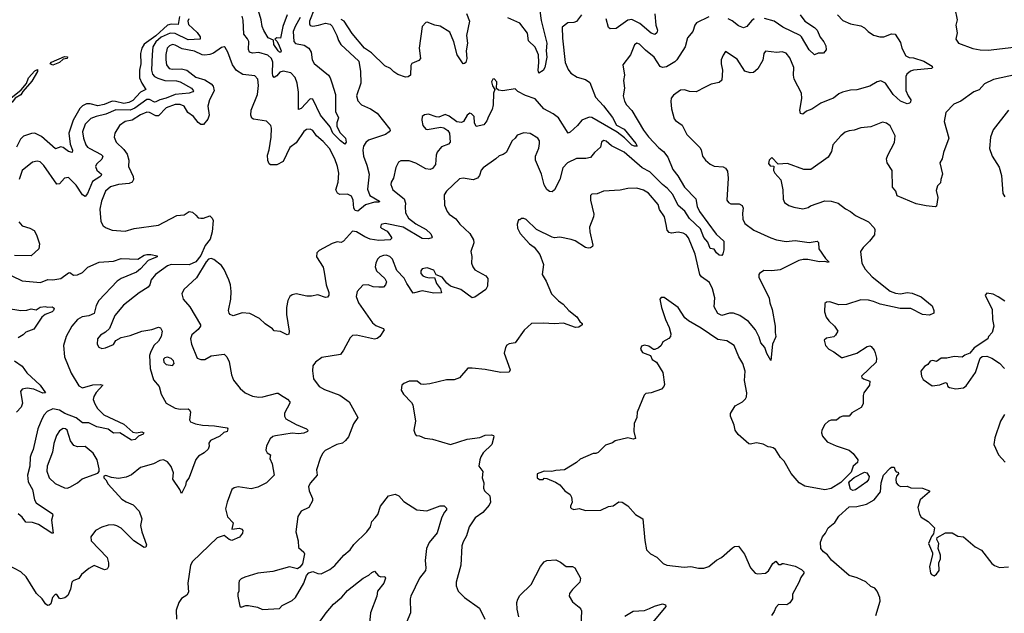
# Model space of a CAD drawing. Extents: x 2133489 to 2292442, y 756223 to 916462.
# Tile 256 of 256: x 2223466 to 2231121, y 854972 to 859587. Entities that reach past the tile are written whole.
import ezdxf

# ---------------------------------------------------------------- set-up
doc = ezdxf.new("R2010")
doc.units = 0

msp = doc.modelspace()

# ---------------------------------------------------------------- linework, layer by layer
at = {"layer": '0CON20XD'}
for points in [[(2224707.9, 859612.1), (2224699, 859551), (2224645, 859551.7), (2224615, 859544.5), (2224525, 859462.3), (2224435, 859397.1), (2224416, 859365), (2224404.8, 859325.2), (2224406.9, 859245), (2224398.8, 859195), (2224397.9, 859135), (2224415, 859092.9), (2224448, 859045), (2224405, 859024.7), (2224345, 858960), (2224315, 858943.2), (2224275, 858936.5), (2224212.4, 858952.4), (2224185, 858953.4), (2224123.2, 858926.8), (2224075, 858917.5), (2224015, 858932.2), (2223985, 858932.6), (2223955, 858917.6), (2223934, 858896), (2223883.2, 858805), (2223848.1, 858705), (2223858.4, 858618.4), (2223876.5, 858573.5), (2223875.4, 858554.6), (2223845, 858562.8), (2223805, 858592.3), (2223785, 858599.6), (2223745, 858584), (2223635, 858680), (2223585, 858705.9), (2223557.3, 858702.7), (2223495, 858680.9), (2223471.3, 858658.7), (2223441.4, 858595)], [(2228825, 859609.2), (2228728.3, 859561.7), (2228716.1, 859543.9), (2228700, 859495), (2228657.5, 859445), (2228640.6, 859375), (2228575, 859274.2), (2228560.4, 859259.6), (2228495, 859221.5), (2228465, 859214.4), (2228445, 859222.9), (2228398.2, 859295), (2228330.5, 859350.5), (2228285, 859397.8), (2228265, 859405.6), (2228245, 859391.2), (2228215, 859313.8), (2228156, 859235), (2228168.8, 859155), (2228162, 859115), (2228168.6, 859055), (2228157.3, 858995), (2228167.5, 858955), (2228185, 858924.3), (2228225, 858881.9), (2228317.1, 858727.1), (2228355.3, 858675.3), (2228435, 858592.2), (2228472.9, 858562.9), (2228505, 858518.8), (2228545, 858422.5), (2228583.4, 858373.4), (2228633.8, 858285), (2228724.4, 858195), (2228734.6, 858135), (2228750.5, 858095), (2228880.5, 857920.5), (2228941.2, 857865), (2228941.2, 857798.8), (2228933.8, 857766.2), (2228925, 857752.5), (2228905, 857756.7), (2228885, 857773.3), (2228865, 857803.8), (2228835, 857808.8), (2228816.4, 857856.4), (2228784.7, 857894.7), (2228759.9, 857959.9), (2228675, 858041.2), (2228637.7, 858097.7), (2228585, 858142.7), (2228545, 858226.9), (2228502.9, 858275), (2228463.9, 858305), (2228415.3, 858355), (2228365, 858403.6), (2228304.6, 858435), (2228165, 858556), (2228066.9, 858606.9), (2228025, 858642.2), (2228005, 858646.9), (2227990, 858635), (2227981.2, 858595), (2227935.6, 858554.4), (2227904.4, 858515.6), (2227867, 858507), (2227795, 858508.6), (2227724.3, 858475), (2227688.9, 858435), (2227665.4, 858345), (2227625, 858263.8), (2227605, 858248.8), (2227585, 858251.2), (2227565, 858266.2), (2227543, 858303), (2227524.4, 858385), (2227477.1, 858495), (2227476.7, 858525), (2227501.3, 858588.7), (2227508.1, 858625), (2227507.5, 858645), (2227496, 858665), (2227435, 858702.5), (2227385, 858708), (2227335, 858690), (2227319.2, 858665), (2227294.3, 858645), (2227248.8, 858555), (2227225, 858539.2), (2227195, 858530), (2227168.8, 858505), (2227070, 858435), (2227055, 858417.5), (2227041.4, 858375), (2227026.2, 858353.8), (2226993, 858343), (2226914.2, 858354.2), (2226885, 858350), (2226784.4, 858255), (2226766.5, 858225), (2226770, 858145), (2226789.2, 858095), (2226806, 858075), (2226857.6, 858037.6), (2226887.4, 857997.4), (2226965.4, 857925.4), (2226995.7, 857875), (2226997.9, 857852.1), (2226974.3, 857785), (2226982, 857745), (2226980, 857695), (2226988.6, 857665), (2227005, 857642.9), (2227091.2, 857595), (2227106.7, 857575), (2227102.9, 857515), (2227090.6, 857489.4), (2227005, 857428.8), (2226983.3, 857425), (2226895, 857488.9), (2226815.5, 857515.5), (2226787.4, 857537.4), (2226751.2, 857585), (2226703.6, 857603.6), (2226685, 857640.8), (2226635, 857658.9), (2226595, 857648.8), (2226584, 857635), (2226585, 857613.3), (2226601.2, 857595), (2226617.6, 857587.6), (2226648.8, 857581.2), (2226692.5, 857582.5), (2226706, 857535), (2226738.8, 857495), (2226746.2, 857463.8), (2226685, 857460), (2226595, 857479.5), (2226525, 857461.4), (2226475.4, 857535.4), (2226455, 857577.1), (2226398.2, 857638.2), (2226364.6, 857725), (2226345, 857746.1), (2226316.3, 857756.4), (2226295, 857754.7), (2226267.3, 857742.7), (2226248.9, 857725), (2226234.5, 857694.5), (2226230.7, 857665), (2226239.6, 857635), (2226306.2, 857575), (2226318, 857548), (2226310, 857525), (2226295, 857508), (2226257.9, 857507.9), (2226215, 857511.1), (2226174.3, 857525.7), (2226135, 857524), (2226090.6, 857475), (2226081.9, 857435), (2226099.4, 857385), (2226209.8, 857229.8), (2226235, 857209.4), (2226292.5, 857185), (2226300, 857175), (2226265.8, 857124.2), (2226245, 857108.8), (2226225, 857104.3), (2226085, 857134.4), (2226055, 857130.8), (2226035, 857113.3), (2225985, 857016.7), (2225961.2, 856985), (2225815, 856961.4), (2225765.7, 856925), (2225745.6, 856895), (2225742.4, 856857.6), (2225749.5, 856795), (2225795, 856735.7), (2225835, 856711.5), (2225955, 856667.1), (2226028.6, 856615), (2226096.2, 856495), (2226061.2, 856445), (2226022.5, 856345), (2226000, 856315), (2225975, 856295.7), (2225931.2, 856285), (2225841.7, 856238.3), (2225820.8, 856215), (2225802, 856175), (2225773.9, 856086.1), (2225780, 856045), (2225726.9, 855985), (2225712.6, 855957.4), (2225716.7, 855925), (2225743.1, 855865), (2225743, 855847), (2225715, 855793.8), (2225653.8, 855765), (2225629.2, 855725), (2225614, 855605), (2225631.2, 855535), (2225634.1, 855484.1), (2225675, 855446.2), (2225680, 855435), (2225665, 855357.5), (2225645, 855330), (2225625, 855316.7), (2225565, 855332.5), (2225434.1, 855295.9), (2225317.3, 855282.7), (2225216.1, 855253.9), (2225189.3, 855240.7), (2225173.3, 855225), (2225168.8, 855205), (2225171.2, 855145), (2225162, 855125), (2225161.2, 855105), (2225178.3, 855028.3), (2225188.3, 855018.3), (2225225, 855032.5), (2225245, 855033.3), (2225315, 855018.8), (2225355, 855000), (2225485, 855010), (2225507.7, 855032.3), (2225585, 855072), (2225610, 855095), (2225675, 855206.7), (2225696, 855265), (2225714.2, 855285.8), (2225745, 855296.2), (2225785, 855280), (2225811.2, 855278.8), (2225877, 855313), (2225916.6, 855343.4), (2225985.5, 855424.5), (2226035, 855464.3), (2226064, 855506), (2226165, 855604.4), (2226193.3, 855645), (2226204.3, 855685), (2226231.1, 855715), (2226250.2, 855739.8), (2226272.2, 855805), (2226334.4, 855885.6), (2226385, 855896.7), (2226415, 855886.2), (2226451.7, 855841.7), (2226555, 855776.7), (2226631.3, 855768.7), (2226735, 855807.5), (2226767, 855807), (2226785, 855790), (2226783.8, 855775), (2226765.8, 855754.2), (2226745, 855712.5), (2226711.7, 855598.3), (2226649.1, 855520.9), (2226630, 855475), (2226618.7, 855381.3), (2226624.3, 855325), (2226620.8, 855305), (2226574.6, 855245.4), (2226508.1, 855105), (2226503.2, 855083.2), (2226504.2, 854975), (2226471.9, 854895)], [(2225646.4, 859605), (2225606.8, 859535), (2225593.4, 859495), (2225596.8, 859416.8), (2225611.5, 859401.5), (2225678.4, 859388.4), (2225713.6, 859365), (2225731.5, 859335), (2225741.2, 859275), (2225755, 859246.5), (2225866, 859156), (2225880.5, 859135), (2225892.5, 859097.5), (2225922, 859005), (2225922.3, 858872.3), (2225945.7, 858825), (2225931.9, 858785), (2225933.2, 858756.8), (2225958.1, 858708.1), (2225998.2, 858665), (2226004.2, 858635), (2225995, 858618.8), (2225960.6, 858645), (2225901.9, 858705), (2225880.5, 858755), (2225806.1, 858845), (2225745, 858968.8), (2225725, 858971.2), (2225655, 858895.6), (2225635, 858889.2), (2225634.1, 859025), (2225624.1, 859095), (2225608.8, 859138.8), (2225575, 859173.8), (2225515, 859186.9), (2225489.9, 859180.1), (2225465, 859151.4), (2225445, 859138.8), (2225435, 859150), (2225431.5, 859171.5), (2225434.2, 859255.8), (2225425, 859286.2), (2225395, 859310.3), (2225325, 859332.5), (2225275, 859328.1), (2225253.8, 859333.8), (2225245.7, 859355), (2225246.7, 859416.7), (2225237.9, 859437.9), (2225209.2, 859475), (2225204.6, 859584.6), (2225195, 859613.8)], [(2225545.4, 859625), (2225512.5, 859535), (2225495, 859442.5), (2225465, 859446.7), (2225450, 859435), (2225467.5, 859417.5), (2225484.2, 859384.2), (2225498.5, 859345), (2225496.5, 859333.5), (2225485, 859334.5), (2225475, 859344.5), (2225442.3, 859395), (2225438.8, 859428.8), (2225397.8, 859445), (2225365, 859503.8), (2225351.8, 859535), (2225344, 859585), (2225322.2, 859655)], [(2225758.9, 859675), (2225719.4, 859575), (2225718.2, 859555), (2225725, 859543.3), (2225745, 859537.3), (2225788.8, 859545), (2225845, 859560.8), (2225881.2, 859551.2), (2225895.9, 859535.9), (2225931.2, 859465), (2225944, 859425), (2225963.8, 859395), (2226104, 859265), (2226116.7, 859185), (2226117.3, 859095), (2226085.7, 858995), (2226095.7, 858955.7), (2226124.6, 858924.6), (2226193.4, 858893.4), (2226245, 858860), (2226344, 858735), (2226346.2, 858725), (2226340, 858715), (2226309.2, 858695), (2226179.1, 858650.9), (2226157.6, 858632.4), (2226140.4, 858605), (2226134, 858574), (2226138.5, 858525), (2226166.4, 858455), (2226183.1, 858385), (2226169.5, 858269.5)], [(2226940.9, 859635), (2226962.3, 859575), (2226941.1, 859465), (2226947.7, 859405), (2226938.1, 859345), (2226942.9, 859285), (2226933.8, 859255), (2226925, 859246.2), (2226913.3, 859245), (2226866.9, 859315), (2226841.6, 859415), (2226809.5, 859489.5), (2226735, 859538.1), (2226693.3, 859545), (2226635, 859568), (2226623.3, 859565), (2226596.7, 859535), (2226571.9, 859365), (2226581.2, 859285), (2226570, 859270), (2226515, 859247.5), (2226508.3, 859231.7), (2226503.9, 859156.1), (2226485.8, 859144.2), (2226465, 859141.2), (2226405, 859162.2), (2226375, 859180.6), (2226348.6, 859208.6), (2226305, 859228.2), (2226200.2, 859330.2), (2226146.4, 859366.4), (2226050.7, 859480.7), (2225990, 859575), (2225965, 859590)], [(2227835, 859625.6), (2227795, 859572.2), (2227775, 859564.5), (2227726.9, 859563.1), (2227685, 859530), (2227686.8, 859443.2), (2227708.5, 859255), (2227730.9, 859200.9), (2227752.1, 859172.1), (2227800.2, 859140.2), (2227865, 859122.2), (2227899.3, 859099.3), (2227942.5, 858985), (2228005, 858918.1), (2228076.2, 858826.2), (2228106.2, 858766.2), (2228165.4, 858735), (2228255.5, 858625), (2228267.3, 858602.7), (2228245, 858603.3), (2228225, 858612), (2228169.4, 858669.4), (2228112.5, 858712.5), (2227915, 858826.4), (2227895, 858830.6), (2227835.7, 858805), (2227801.9, 858765), (2227745, 858712), (2227730, 858705), (2227654.7, 858824.7), (2227615, 858855.5), (2227541.9, 858895), (2227475, 858973.1), (2227397.8, 858997.8), (2227339.5, 859029.5), (2227319.3, 859049.3), (2227223, 859033), (2227188.3, 859038.3), (2227172.5, 859052.5), (2227176, 859105), (2227155, 859127.5), (2227144.3, 859125.7), (2227134.4, 859105), (2227142.1, 859072.1), (2227160, 859045), (2227150, 859015), (2227148.5, 858925), (2227139.8, 858890.2), (2227110, 858835), (2227099.3, 858800.7), (2227075, 858770), (2227015, 858757.5), (2227001.4, 858785), (2226998.8, 858835), (2226980, 858855), (2226965, 858861.2), (2226944.4, 858845.6), (2226917.5, 858795), (2226901.7, 858788.3), (2226865, 858794), (2226805, 858838), (2226775, 858850), (2226725, 858830), (2226705, 858831.2), (2226645, 858852.5), (2226612.7, 858847.3), (2226596.7, 858835), (2226594.1, 858805.9), (2226601.4, 858765), (2226625, 858736), (2226635, 858732.5), (2226741.7, 858751.7), (2226765, 858746), (2226795, 858726.7), (2226808.8, 858705), (2226813.8, 858635), (2226799.4, 858620.6), (2226745, 858597.5), (2226712, 858558), (2226703.1, 858535), (2226698.9, 858461.1), (2226675, 858430), (2226658.8, 858421.2), (2226625, 858427.5), (2226545, 858472.2), (2226495, 858490.8), (2226430.5, 858489.5), (2226411.3, 858478.7), (2226391.7, 858438.3), (2226371.4, 858355), (2226354.3, 858325), (2226350.6, 858305), (2226367.5, 858265), (2226456, 858195), (2226465, 858160), (2226463.4, 858133.4)], [(2227509.2, 859655), (2227520.6, 859580.6), (2227564.6, 859405.4), (2227558.9, 859345), (2227564, 859295), (2227550, 859215), (2227537, 859193), (2227502.5, 859172.5), (2227496.1, 859196.1), (2227501.5, 859255), (2227498.9, 859315), (2227473.8, 859373.8), (2227423, 859423), (2227413.2, 859483.2), (2227355, 859560), (2227262, 859602)], [(2229825, 859626.2), (2229865, 859580), (2229925, 859555.6), (2230005, 859539.2), (2230035, 859524.2), (2230064.2, 859495), (2230105, 859467.5), (2230153.4, 859453.4), (2230185, 859454.6), (2230245, 859478.6), (2230274.2, 859474.2), (2230315, 859410), (2230325.7, 859365), (2230355, 859307.5), (2230383, 859293), (2230415, 859290.5), (2230495, 859264.6), (2230560, 859225), (2230563.3, 859215), (2230555, 859208.8), (2230415, 859194.5), (2230392.9, 859187.1), (2230363.1, 859165), (2230355.6, 859144.4), (2230356.4, 859036.4), (2230372.9, 858995), (2230395.5, 858965), (2230392.9, 858945), (2230385, 858937.1), (2230365, 858932.9), (2230315, 858954.3), (2230256.6, 859006.6), (2230196.7, 859095), (2230161.3, 859111.3), (2230133.8, 859105), (2230075, 859070), (2229975, 859040.8), (2229925, 859040), (2229863.3, 859025), (2229835, 859011.4), (2229792.7, 858977.3), (2229765, 858965.8), (2229695, 858939.4), (2229625, 858892), (2229582.5, 858875), (2229555, 858853.3), (2229537, 858857), (2229532, 858885), (2229546.5, 858975), (2229544.3, 859015), (2229488, 859125), (2229482, 859155), (2229484.3, 859215), (2229455, 859291.2), (2229426.2, 859326.2), (2229395, 859336.7), (2229352, 859332), (2229265, 859343.3), (2229252, 859325), (2229245, 859273.3), (2229205.7, 859205), (2229172.4, 859177.6), (2229145, 859173.1), (2229105, 859187.5), (2229045, 859280.8), (2228955, 859340), (2228935, 859312.5), (2228920.8, 859275), (2228920, 859245), (2228930, 859195), (2228924.2, 859115.8), (2228905, 859100), (2228842.5, 859085), (2228796.8, 859063.2), (2228725, 859027.5), (2228675, 859027.8), (2228635, 859040.6), (2228605, 859040), (2228549.3, 859000.7), (2228532.4, 858977.6), (2228528.1, 858951.9), (2228534, 858895), (2228555, 858817.5), (2228565, 858803.8), (2228616.5, 858766.5), (2228653.6, 858693.6), (2228755, 858593.8), (2228765.7, 858575), (2228775.7, 858525), (2228798.8, 858495), (2228833.4, 858463.4), (2228865, 858449.2), (2228935, 858444), (2228954.1, 858434.1), (2228968.3, 858408.3), (2228975.7, 858355), (2228964, 858185), (2228976.8, 858166.8), (2228995.6, 858155.6), (2229060, 858155), (2229083, 858143), (2229091.2, 858121.2), (2229085.8, 858084.2), (2229089.4, 858035), (2229105, 858002), (2229175, 857951.8), (2229305, 857891.8), (2229350, 857875), (2229425, 857861.8), (2229495, 857869.4), (2229605, 857855.7), (2229666.7, 857865), (2229675.8, 857855), (2229680, 857805), (2229730.4, 857730.4), (2229757.5, 857705), (2229755, 857700), (2229727.1, 857707.1), (2229684.7, 857704.7), (2229595, 857722.1), (2229558.5, 857721.5), (2229525, 857714.5), (2229377.7, 857642.3), (2229315, 857635.6), (2229253, 857637), (2229218, 857615), (2229212, 857605), (2229213.8, 857585), (2229293.2, 857423.2), (2229298.9, 857385), (2229316.4, 857335), (2229338.9, 857205), (2229338.9, 857155), (2229345.6, 857125), (2229341.9, 857115), (2229320, 857065), (2229305, 856937.5), (2229275, 856991.2), (2229258.4, 857038.4), (2229228, 857075), (2229215, 857120), (2229187.3, 857175), (2229131.7, 857241.7), (2229065, 857287.9), (2229015, 857304.5), (2228985, 857305.5), (2228925, 857287.5), (2228895, 857303.8), (2228866.2, 857355), (2228870, 857425), (2228852.5, 857495), (2228828.6, 857545), (2228768, 857588), (2228755.3, 857605.2), (2228718.2, 857765), (2228665, 857891.4), (2228648.1, 857915), (2228625, 857927.3), (2228585, 857934.4), (2228535, 857928.1), (2228515, 857932.5), (2228501.5, 857951.5), (2228492.9, 857995), (2228480, 858055), (2228441.7, 858111.7), (2228429.2, 858149.2), (2228355, 858237.5), (2228315, 858262.5), (2228265, 858276.9), (2228195, 858275.8), (2228135, 858260.8), (2228005.7, 858254.3), (2227955.7, 858234.3), (2227915, 858230), (2227905, 858220), (2227902.9, 858185), (2227929.2, 858075), (2227927.5, 858055), (2227896.5, 857975), (2227898.7, 857938.7), (2227921.2, 857835), (2227918.8, 857825), (2227905, 857814.2), (2227885, 857811.4), (2227865, 857817.1), (2227785, 857866.5), (2227755, 857878.5), (2227665, 857895.7), (2227625, 857890.8), (2227605, 857895.8), (2227485, 857956.2), (2227403, 858033), (2227385, 858042.5), (2227368.3, 858041.7), (2227355, 858030), (2227345, 858030), (2227333.6, 857996.4), (2227337.5, 857965), (2227356.7, 857925)], [(2228403.5, 859633.5), (2228412.5, 859545), (2228426.3, 859506.3), (2228420, 859485), (2228405, 859473.1), (2228375, 859483.8), (2228288.8, 859558.8), (2228225, 859589.6), (2228195, 859584.5), (2228105, 859518.9), (2228056.8, 859516.8), (2228045, 859526.7), (2228026.2, 859595)], [(2229533.5, 859625), (2229570.6, 859575), (2229645, 859525.7), (2229665.6, 859505), (2229690.3, 859450.3), (2229718.8, 859415), (2229733.3, 859385), (2229737, 859353), (2229715, 859327.5), (2229675, 859326.2), (2229645, 859313.8), (2229605, 859354.2), (2229545.4, 859455), (2229535, 859463.8), (2229398.7, 859528.7), (2229332, 859575), (2229256.2, 859596.2)], [(2230736, 859675), (2230756.2, 859585), (2230744, 859545), (2230753.8, 859485), (2230743.8, 859435), (2230764.2, 859404.2), (2230875.7, 859364.3), (2230935, 859352.5), (2230995, 859350), (2231196.2, 859373.8)], [(2224781.9, 859595), (2224773.9, 859575), (2224778.6, 859548.6), (2224847.1, 859487.1), (2224870, 859455), (2224869.2, 859435), (2224775, 859430.6), (2224675, 859480.7), (2224635, 859483.6), (2224565, 859451), (2224525.9, 859415), (2224502.3, 859375), (2224495.8, 859315.8), (2224490.6, 859195), (2224500, 859165), (2224515, 859146.2), (2224541.4, 859131.4), (2224595, 859115.6), (2224685, 859111.6), (2224714.9, 859104.9), (2224800.9, 859055), (2224816.9, 859035), (2224813.6, 859026.4), (2224783.9, 859016.1), (2224675, 859005.8), (2224605, 858975.9), (2224555.4, 858964.6), (2224525, 858948.4), (2224515, 858947), (2224475, 858965.5), (2224455, 858965.6), (2224361.2, 858898.8), (2224325, 858883.1), (2224215, 858886.7), (2224135, 858851.6), (2224060, 858835), (2224020.3, 858819.7), (2223975.6, 858775), (2223954.6, 858715), (2223961.3, 858665), (2223980.4, 858615), (2223994.5, 858595), (2224010.6, 858585), (2224100, 858540), (2224113.6, 858525), (2224105, 858502.5), (2224064.4, 858465), (2224054.5, 858445), (2224067.1, 858417.1), (2224101.9, 858385), (2224100.6, 858375), (2224089.4, 858365), (2224031.8, 858328.2), (2223994, 858236), (2223975, 858212.9), (2223955, 858224.3), (2223905, 858300.8), (2223845, 858360), (2223815, 858356.2), (2223775, 858310.8), (2223755, 858309.2), (2223655, 858454.4), (2223625, 858483.3), (2223602.6, 858487.4), (2223565, 858478.9), (2223486.7, 858415), (2223461.5, 858345)], [(2229175.5, 859594.5), (2229155, 859579.2), (2229120.8, 859535), (2229095, 859524.3), (2229055, 859540.6), (2229005, 859579.5), (2228975, 859594.4)], [(2226169.5, 858269.5), (2226189.1, 858219.1), (2226263.3, 858175), (2226261.7, 858168.3), (2226225, 858168.8), (2226155, 858147.8), (2226095, 858099.6), (2226075, 858104.6), (2226065, 858122.9), (2226059.1, 858185), (2226045, 858216.2), (2226015, 858231.1), (2225955, 858228.6), (2225937.9, 858237.9), (2225924.5, 858265), (2225942.9, 858325), (2225948.2, 858395), (2225937.8, 858445), (2225915.9, 858505), (2225874.5, 858585), (2225825, 858641.1), (2225774.4, 858685), (2225745, 858725.7), (2225725, 858736.9), (2225695, 858732.2), (2225675, 858717.8), (2225615, 858629.4), (2225565.4, 858594.6), (2225514.2, 858485.8), (2225465, 858458.8), (2225415, 858460), (2225405, 858467.5), (2225395, 858492.5), (2225393.5, 858535), (2225406.9, 858575), (2225420.4, 858675), (2225423, 858743), (2225418, 858765), (2225385, 858798), (2225283, 858813), (2225272.2, 858822.2), (2225263.3, 858845), (2225266.7, 858885), (2225315.4, 859005), (2225323.5, 859075), (2225318.1, 859125), (2225295, 859150), (2225200.2, 859160.2), (2225152.4, 859192.4), (2225120.4, 859235), (2225085.4, 859335.4), (2225065, 859370), (2225055, 859375.7), (2225035, 859371.4), (2224972.3, 859327.7), (2224943.9, 859316.1), (2224905, 859311.2), (2224884.1, 859314.1), (2224825, 859341.4), (2224730.5, 859360.5), (2224675, 859389.7), (2224655, 859393.3), (2224632.2, 859385), (2224613.1, 859365), (2224602.6, 859317.4), (2224602.9, 859275), (2224607.5, 859235), (2224628.8, 859208.8), (2224655, 859201.7), (2224725, 859206.1), (2224765, 859195.3), (2224835, 859140.7), (2224905, 859120.3), (2224955, 859089.1), (2224971.5, 859071.5), (2224978.5, 859035), (2224942.7, 858965), (2224930, 858915), (2224940.4, 858845), (2224929.1, 858815), (2224895, 858773.1), (2224875, 858773.5), (2224855, 858788.1), (2224818.8, 858835), (2224774.8, 858864.8), (2224745.7, 858915), (2224715, 858928.9), (2224675, 858928.8), (2224605, 858901.3), (2224545, 858841), (2224525, 858838.6), (2224475, 858865.3), (2224455, 858867.6), (2224405, 858848.4), (2224341.9, 858805), (2224285.3, 858794.7), (2224243.1, 858765), (2224205.7, 858705), (2224200.6, 858675), (2224216.7, 858635), (2224276.9, 858576.9), (2224301.2, 858541.2), (2224315.6, 858495), (2224312.9, 858445), (2224347.6, 858367.6), (2224350.9, 858345), (2224340, 858325), (2224316.7, 858313.3), (2224235, 858306.5), (2224171.6, 858288.4), (2224134.5, 858255), (2224102.6, 858177.4), (2224088.7, 858115), (2224098.3, 858018.3), (2224115.6, 857985.6), (2224139.3, 857969.3), (2224185, 857951.5), (2224285, 857941.8), (2224355, 857962.5), (2224545, 857990.6), (2224686.7, 858065), (2224745, 858070.8), (2224785, 858096.7), (2224810.7, 858090.7), (2224835, 858066.2), (2224855, 858046), (2224875, 858043.1), (2224895, 858044.4), (2224945, 858062.5), (2224963.6, 858045), (2224969.6, 858025), (2224963.1, 857936.9), (2224948.1, 857881.9), (2224908, 857832), (2224875, 857753.3), (2224835, 857704.2), (2224785, 857680.3), (2224645, 857684.6), (2224615, 857673.8), (2224521.1, 857605), (2224489.5, 857565), (2224477.8, 857525), (2224465, 857507.1), (2224395, 857462.9), (2224272.1, 857367.9), (2224205, 857286), (2224163.3, 857186.7), (2224132.7, 857157.3), (2224095.6, 857134.4), (2224072, 857105), (2224068.8, 857065), (2224081.7, 857041.7), (2224105, 857031.2), (2224134.1, 857035.9), (2224195, 857061.2), (2224215, 857094), (2224255, 857116.7), (2224325, 857132.9), (2224415, 857165.7), (2224492.7, 857177.3), (2224545, 857196.2), (2224561.7, 857191.7), (2224573.8, 857165), (2224566, 857125), (2224545, 857088), (2224512.2, 857057.8), (2224485, 857008), (2224476.4, 856976.4), (2224479.5, 856875), (2224507.5, 856787.5), (2224550, 856735), (2224565.6, 856675.6), (2224604, 856605), (2224675, 856566.9), (2224715, 856560), (2224775, 856561.2), (2224787.5, 856555), (2224793.3, 856535), (2224786.7, 856476.7), (2224795, 856460), (2224834.4, 856444.4), (2224887.5, 856435), (2224980.5, 856430.5), (2225078.8, 856415), (2225085.8, 856405), (2225078.8, 856385), (2225052.3, 856377.7), (2225021.2, 856348.8), (2224948.8, 856315), (2224937.5, 856295), (2224939.5, 856270.5), (2224932.3, 856247.7), (2224901.2, 856218.8), (2224855.7, 856194.3), (2224835, 856166.7), (2224782.7, 856027.3), (2224761.4, 855995), (2224754.3, 855965), (2224725, 855902.5), (2224712.5, 855935), (2224658, 856015), (2224661.4, 856065), (2224643.4, 856113.4), (2224615, 856150), (2224585, 856163.8), (2224555, 856158.8), (2224507, 856133), (2224405, 856104.3), (2224335, 856049.2), (2224295, 856030.8), (2224235, 856020.8), (2224178.8, 856028.8), (2224135, 856042.5), (2224121.7, 856038.3), (2224120, 856025), (2224135, 856010), (2224153.3, 855975), (2224260.3, 855860.3), (2224295, 855837.5), (2224348.8, 855815), (2224396.2, 855765), (2224416.2, 855705), (2224406.2, 855655), (2224416.1, 855606.1), (2224453.3, 855505), (2224447.5, 855485), (2224435, 855483.3), (2224354, 855535), (2224254.3, 855634.3), (2224220.9, 855650.9), (2224195, 855658.6), (2224153.2, 855656.8), (2224105, 855640.8), (2224055.7, 855614.3), (2224018.8, 855565), (2224021.2, 855535), (2224145.5, 855405.5), (2224155.8, 855364.2), (2224155.8, 855335), (2224149.7, 855320.3), (2224145, 855313.8), (2224125, 855310.8), (2224045, 855343.3), (2224005, 855320), (2223947.6, 855272.4), (2223925, 855242.5), (2223882.5, 855225), (2223872.5, 855215), (2223860.5, 855159.5), (2223841.2, 855108.8), (2223816.8, 855093.2), (2223785, 855084), (2223775, 855086.7), (2223755, 855117.5), (2223741.7, 855118.3), (2223722, 855095), (2223708.8, 855045), (2223695, 855033.8), (2223682.3, 855032.3), (2223666.2, 855045), (2223640, 855085), (2223596.6, 855126.6), (2223551.2, 855201.2), (2223515.6, 855255.6), (2223475, 855293.8), (2223375.9, 855345.9)], [(2223725, 859234), (2223703.9, 859243.9), (2223713.4, 859256.6), (2223815, 859301.8), (2223838.3, 859298.3), (2223834.3, 859285), (2223805, 859280), (2223775.2, 859254.8), (2223725, 859234)], [(2223355, 858911.2), (2223350.9, 858920.9), (2223359.4, 858945), (2223478, 859042), (2223518.1, 859091.9), (2223534.4, 859135.6), (2223585, 859190.6), (2223605, 859198.8), (2223604.3, 859185), (2223560, 859110), (2223490.5, 859029.5), (2223475.9, 859004.1), (2223432.2, 858977.8), (2223411.5, 858948.5), (2223365, 858911.4), (2223355, 858911.2)], [(2231215, 859160.4), (2231037.4, 859122.6), (2230967.5, 859087.5)], [(2230967.5, 859087.5), (2230925, 859042.9), (2230885, 859027.1), (2230783.8, 858955), (2230729.7, 858930.3), (2230666.2, 858865), (2230654.2, 858795), (2230690.6, 858665), (2230648.6, 858555), (2230638, 858505), (2230620.8, 858475), (2230642, 858385), (2230626.7, 858345), (2230625, 858320), (2230602.5, 858295), (2230590.7, 858259.3), (2230604, 858205), (2230595, 858137.5), (2230585, 858133.3), (2230515, 858139.4), (2230435, 858156.5), (2230288.6, 858218.6), (2230277.5, 858255), (2230252, 858285), (2230248.9, 858415), (2230211.9, 858475), (2230206.7, 858505), (2230216.2, 858533.8), (2230266.7, 858633.3), (2230273.3, 858685), (2230235, 858760.8), (2230205, 858784), (2230175, 858789.2), (2230085, 858754.4), (2230005, 858745.6), (2229955, 858727.1), (2229915, 858724.3), (2229885, 858712.5), (2229850, 858685), (2229788.8, 858615), (2229777.3, 858562.7), (2229751.7, 858518.3), (2229617, 858423), (2229563.2, 858423.2), (2229435, 858468.8), (2229363, 858463), (2229313.9, 858516.1), (2229292.5, 858495), (2229288.3, 858468.3), (2229301.7, 858451.7), (2229328.3, 858448.3), (2229327.5, 858415), (2229337.5, 858395), (2229383, 858343), (2229400, 858265), (2229402.7, 858192.7), (2229411.2, 858165), (2229445, 858142.9), (2229485, 858128.6), (2229555, 858116.9), (2229597.5, 858127.5), (2229615, 858139.2), (2229725, 858179.4), (2229775, 858177.1), (2229830.5, 858160.5), (2229887.7, 858117.7), (2229926.8, 858096.8), (2229965, 858064), (2230064.3, 858014.3), (2230109.5, 857969.5), (2230116, 857955), (2230112, 857915), (2230072.5, 857865), (2230023, 857817), (2230003.1, 857785), (2230014.4, 857695), (2230038.7, 857648.7), (2230095, 857588.1), (2230235, 857476.7), (2230275, 857461.4), (2230315, 857455.8), (2230365, 857466), (2230405, 857461.2), (2230475, 857431.2), (2230561.7, 857361.7), (2230573.3, 857325), (2230572.5, 857305), (2230540.7, 857289.3), (2230485, 857293.8), (2230395, 857342.5), (2230348.7, 857341.3), (2230311.1, 857341.1), (2230155, 857374.5), (2230105, 857396.9), (2230065, 857405.7), (2230005, 857408), (2229895, 857372.5), (2229835, 857370), (2229765, 857393.3), (2229738.3, 857391.7), (2229725, 857380), (2229723.8, 857315), (2229736.2, 857275), (2229756.1, 857246.1), (2229802.5, 857205), (2229826.7, 857165), (2229810, 857135), (2229795, 857121.2), (2229740, 857110), (2229720, 857095), (2229730, 857055), (2229755.9, 857025.9), (2229795.8, 857005.8), (2229855, 856961.2), (2229865, 856960), (2229975.6, 856994.4), (2230055, 857047.1), (2230075, 857050.6), (2230085.8, 857045), (2230108.7, 857018.7), (2230117.2, 856997.2), (2230128.8, 856955), (2230126.2, 856925), (2230011.2, 856815), (2230013.3, 856805), (2230025.8, 856795.8), (2230075.6, 856775.6), (2230073.8, 856745), (2230028.8, 856685), (2230023.8, 856665), (2230025, 856600), (2230008.7, 856571.3), (2229935, 856530), (2229915, 856503.3), (2229865, 856503.3), (2229844.2, 856495.8), (2229817.3, 856472.7), (2229775, 856473.8), (2229755, 856466.2), (2229725, 856438.8), (2229702.9, 856395), (2229700, 856375), (2229708.3, 856348.3), (2229745, 856305.8), (2229815, 856273.1), (2229915, 856241.2), (2229946.2, 856215), (2229983.3, 856165), (2229980, 856145), (2229946.2, 856115), (2229930, 856070), (2229850.7, 855989.3), (2229775, 855943.3), (2229725, 855932), (2229569.3, 855959.3), (2229527, 855987), (2229465, 856057.5), (2229408.8, 856155), (2229382.5, 856182.5), (2229342, 856245), (2229325, 856258), (2229305, 856262.5), (2229285, 856266.2), (2229247.3, 856287.3), (2229195, 856298), (2229145, 856286.7), (2229135, 856290), (2229052, 856362), (2229030, 856395), (2229021.2, 856435), (2228993.3, 856505), (2228993.3, 856525), (2229030, 856585), (2229085, 856616.2), (2229110.5, 856639.5), (2229118, 856655), (2229118.6, 856685), (2229101.3, 856781.3), (2229105.7, 856855), (2229088.6, 856915), (2229058.1, 856965), (2229022, 857055), (2228965, 857090.8), (2228895, 857100), (2228765, 857187.5), (2228666.2, 857245), (2228638.3, 857268.3), (2228585, 857348.8), (2228476.1, 857426.1), (2228453, 857427), (2228442.5, 857415), (2228455, 857350), (2228486.7, 857255), (2228516.2, 857195), (2228528, 857145), (2228526.2, 857125), (2228512.3, 857107.7), (2228467, 857083), (2228452.5, 857055), (2228433, 857037), (2228405, 857022.5), (2228395, 857022.5), (2228358.8, 857048.8), (2228323.9, 857056.1), (2228300.5, 857049.5), (2228293.9, 857026.1), (2228309.5, 856999.5), (2228370, 856975), (2228382.5, 856945), (2228417.5, 856925), (2228466.7, 856845), (2228478.3, 856751.7), (2228473.3, 856735), (2228456.1, 856713.9), (2228375, 856686.7), (2228335, 856680), (2228321.7, 856668.3), (2228267.5, 856535), (2228263.3, 856495), (2228243.6, 856446.4), (2228240, 856385), (2228255, 856330), (2228235, 856326.7), (2228195, 856336.2), (2228096.1, 856313.9), (2228075, 856296.7), (2228021.7, 856278.3), (2227965, 856222.5), (2227946.1, 856213.9), (2227925, 856213.3), (2227825, 856170), (2227795, 856143.8), (2227701.7, 856088.3), (2227635, 856082.5), (2227603.6, 856073.6), (2227545, 856076.2), (2227510, 856065), (2227490, 856055), (2227490, 856025), (2227507, 856013), (2227535, 856012.5), (2227545, 856022.5), (2227565, 856020), (2227631.7, 855991.7), (2227665, 855970), (2227705, 855923.8), (2227745.9, 855895.9), (2227757.5, 855875), (2227762.5, 855835), (2227747.5, 855805), (2227747.5, 855795), (2227756.4, 855786.4), (2227775, 855780), (2227815, 855786.2), (2227865, 855770), (2227985, 855774.2), (2228045, 855801.2), (2228081.7, 855808.3), (2228125, 855837.5), (2228150, 855835), (2228195, 855807.5), (2228255, 855740), (2228312, 855705), (2228327, 855537), (2228340, 855465), (2228370, 855435), (2228419.3, 855409.3), (2228468.3, 855358.3), (2228497, 855347), (2228631.2, 855331.2), (2228685, 855336), (2228745, 855323.8), (2228785, 855323.8), (2228825, 855336.7), (2228884.2, 855385.8), (2228922.5, 855405), (2229009.3, 855480.7), (2229025, 855490), (2229055, 855492.5), (2229100.7, 855430.7), (2229147.5, 855325), (2229185, 855282.5), (2229205, 855277.5), (2229265, 855282.5), (2229288.3, 855301.7), (2229320.7, 855359.3), (2229345, 855377.5), (2229365, 855350), (2229385, 855350), (2229395, 855360), (2229405, 855360), (2229495, 855337.5), (2229545, 855312.5), (2229562.5, 855295), (2229562.5, 855285), (2229539.3, 855250.7), (2229525, 855210), (2229475, 855120), (2229473.8, 855085), (2229455, 855052.5), (2229431.7, 855038.3), (2229365, 855040), (2229343.9, 855016.1), (2229333.3, 854985), (2229312.5, 854955)], [(2231155, 858884), (2231035, 858730), (2231014, 858675), (2231006, 858585), (2231026, 858525), (2231080.5, 858440.5), (2231098.8, 858375), (2231111.2, 858235), (2231125, 858210)], [(2226463.4, 858133.4), (2226466.6, 858086.6), (2226488.5, 858045), (2226545, 857998.9), (2226627.1, 857955), (2226662.4, 857922.4), (2226674, 857896), (2226670, 857890), (2226645.4, 857884.6), (2226595, 857886.7), (2226446.9, 857975), (2226307, 858003), (2226277.5, 857995), (2226272, 857975), (2226278.8, 857965), (2226322.3, 857942.3), (2226337.5, 857925), (2226357.1, 857895), (2226358, 857885), (2226347.5, 857875), (2226258.4, 857871.6), (2226190.9, 857880.9), (2226148.9, 857898.9), (2226085, 857938.6), (2226055, 857943.8), (2225983.3, 857865), (2225965, 857856), (2225935, 857858.8), (2225895, 857847.5), (2225795, 857793.8), (2225776.2, 857775), (2225775, 857742.5), (2225825, 857663.3), (2225834.3, 857624.3), (2225849.1, 857525), (2225869.4, 857465), (2225870, 857445), (2225860.5, 857429.5), (2225845, 857426), (2225785, 857449.2), (2225735, 857438), (2225697.7, 857437.7), (2225615, 857455.8), (2225585, 857448.8), (2225565.9, 857434.1), (2225551.2, 857405), (2225539.5, 857350.5), (2225541.4, 857295), (2225561.2, 857165), (2225558.8, 857141.2), (2225545, 857137.5), (2225495, 857163.3), (2225445, 857167.5), (2225433, 857183), (2225375, 857223.3), (2225330, 857265), (2225255, 857304), (2225195, 857308), (2225125, 857284.2), (2225103.8, 857295), (2225094.2, 857305), (2225090, 857325), (2225108.8, 857415), (2225110, 857475), (2225105.5, 857524.5), (2225092.7, 857565), (2225056.5, 857645), (2225034.4, 857675), (2224975, 857722.7), (2224955, 857729.2), (2224935, 857726.2), (2224915, 857705.4), (2224840.9, 857579.1), (2224741.3, 857488.7), (2224728, 857455), (2224737.1, 857415), (2224788.9, 857355), (2224872.9, 857215), (2224872.5, 857205), (2224855, 857179.2), (2224805, 857136.2), (2224793.8, 857105), (2224801.2, 857065), (2224846.4, 856956.4), (2224874.1, 856944.1), (2224905, 856944.2), (2224955, 856974.3), (2225055, 856986.2), (2225076.2, 856965), (2225095.8, 856925.8), (2225112, 856825), (2225128.8, 856785), (2225180.5, 856720.5), (2225220, 856685), (2225275, 856660.6), (2225325, 856652.5), (2225355.5, 856654.5), (2225465, 856683.8), (2225475, 856683.8), (2225495, 856670), (2225547.9, 856637.9), (2225565.8, 856615), (2225565.8, 856605), (2225525, 856527.5), (2225524.4, 856505), (2225534.3, 856485), (2225615, 856440), (2225696.8, 856406.8), (2225705.6, 856395), (2225704.2, 856385), (2225675, 856371.2), (2225635, 856367.1), (2225585, 856372.2), (2225455, 856352.5), (2225433.8, 856346.2), (2225412.6, 856327.4), (2225384, 856275), (2225380.5, 856240.5), (2225390.5, 856220.5), (2225416, 856205), (2225411.2, 856175), (2225428, 856135), (2225446, 856045), (2225385, 855986.2), (2225318.8, 855951.2), (2225265, 855940), (2225165, 855956), (2225135, 855948), (2225115, 855933.3), (2225078.1, 855835), (2225065.8, 855785), (2225081.7, 855721.7), (2225125.7, 855675), (2225116.4, 855626.4), (2225175, 855634), (2225193.3, 855625), (2225200, 855615), (2225198.8, 855595), (2225175.8, 855564.2), (2225115, 855538.6), (2225093.8, 855545), (2225055, 855576.7), (2225001.2, 855558.8), (2224810, 855375), (2224794.3, 855345), (2224774.2, 855205), (2224778.6, 855135), (2224766.2, 855113.8), (2224725, 855086), (2224704.4, 855055), (2224683.8, 854995), (2224686.4, 854926.4)], [(2223460, 858015), (2223485.7, 857985), (2223545, 857966.7), (2223577.5, 857947.5), (2223597.8, 857915), (2223620.8, 857845), (2223614, 857805), (2223555, 857750.8), (2223425.8, 857754.2)], [(2227356.7, 857925), (2227430, 857845), (2227465, 857818.8), (2227511.2, 857761.2), (2227538, 857685), (2227528.8, 857605), (2227560, 857555), (2227602, 857455), (2227655, 857401.2), (2227691.2, 857375), (2227736.2, 857325), (2227796.7, 857276.7), (2227821.2, 857241.2), (2227840, 857225), (2227840, 857215), (2227813.8, 857196.2), (2227787, 857193), (2227695, 857227.1), (2227625, 857221.9), (2227535, 857228.8), (2227445, 857225.8), (2227387.5, 857172.5), (2227317.5, 857075), (2227272.3, 857067.7), (2227254.1, 857055.9), (2227242.3, 857037.7), (2227233.8, 856995), (2227280, 856865), (2227273, 856847), (2227207, 856843), (2227085, 856868), (2226985, 856878.8), (2226951.7, 856878.3), (2226885, 856803.8), (2226845, 856786), (2226785, 856788), (2226655, 856756.7), (2226605, 856751.2), (2226585, 856753.3), (2226556.1, 856776.1), (2226495, 856776.7), (2226452.3, 856757.7), (2226437.5, 856745), (2226433, 856707), (2226450, 856675), (2226511.7, 856611.7), (2226522.3, 856592.3), (2226543.8, 856465), (2226531.2, 856395), (2226540, 856365), (2226550, 856355), (2226575, 856352.5), (2226615, 856333.3), (2226675, 856326.2), (2226815, 856284), (2226945, 856325.6), (2227045, 856338), (2227085, 856356), (2227135, 856360), (2227150, 856355), (2227152.5, 856345), (2227137, 856283), (2227070.9, 856219.1), (2227050.7, 856189.3), (2227042.5, 856165), (2227035.7, 856115), (2227066.8, 856073.2), (2227061.9, 856025), (2227074, 855985), (2227072, 855945), (2227080, 855925), (2227121.2, 855885), (2227126, 855835), (2227116.8, 855813.2), (2227065.8, 855755), (2227006.9, 855715), (2226960.6, 855645), (2226940, 855575), (2226913.7, 855526.3), (2226904.5, 855495.5), (2226895.7, 855345.7), (2226859.2, 855215), (2226860, 855185), (2226876.2, 855145), (2226924.3, 855094.3), (2227042.4, 855012.4), (2227082.5, 854925)], [(2223405, 857594.4), (2223485, 857555.7), (2223626.8, 857543.2), (2223685, 857567.5), (2223725, 857565.5), (2223785, 857574.4), (2223845, 857620), (2223855, 857621.2), (2223885, 857600.8), (2223915, 857602.2), (2223955, 857622.5), (2223995, 857662.9), (2224085, 857702.5), (2224195, 857710.6), (2224255, 857730.6), (2224385, 857724.3), (2224433.9, 857756.1), (2224455, 857761.5), (2224485, 857761.5), (2224535, 857750), (2224535, 857744.3), (2224490, 857725), (2224466, 857714), (2224405, 857648.9), (2224374.7, 857625.3), (2224254.1, 857575.9), (2224225, 857554.5), (2224080.5, 857405), (2224060, 857365), (2224046, 857304), (2224005, 857285.4), (2223952.6, 857277.4), (2223914.7, 857255.3), (2223871.9, 857205), (2223827.2, 857122.8), (2223808.1, 857055), (2223814.2, 856965), (2223867.6, 856837.6), (2223925, 856741.2), (2223955, 856726), (2224035, 856747.5), (2224095, 856750), (2224112.5, 856745), (2224060.6, 856689.4), (2224041.7, 856658.3), (2224037.6, 856635), (2224049.4, 856600.6), (2224071.5, 856565), (2224120.9, 856515), (2224275, 856442.7), (2224345, 856379.4), (2224375, 856375.5), (2224415, 856381.4), (2224432.5, 856375), (2224426.2, 856365), (2224391.1, 856348.9), (2224365, 856321.9), (2224335, 856316.9), (2224245, 856375.6), (2224195, 856372.9), (2224153.1, 856403.1), (2224065, 856421.7), (2224005, 856453.8), (2223955, 856452.2), (2223905, 856490.4), (2223816.2, 856526.2), (2223775, 856551.3), (2223725, 856560.8), (2223679.2, 856540.8), (2223655.6, 856515), (2223638.3, 856481.7), (2223606.4, 856405), (2223571.8, 856245), (2223555, 856209.2), (2223548.2, 856185), (2223544.7, 856115), (2223527.5, 856045), (2223531.5, 855995), (2223565.6, 855935), (2223582.3, 855855), (2223595, 855829.4), (2223721.2, 855745), (2223724, 855735), (2223712.9, 855695), (2223726.2, 855593.8), (2223715, 855593.8), (2223613.4, 855663.4), (2223565, 855678.8), (2223515, 855680), (2223485, 855719.2), (2223455, 855745.8)], [(2231125, 857397.5), (2231075, 857432.5), (2231035, 857452.5), (2230985, 857460), (2230972.5, 857445), (2231026.7, 857335), (2231028.8, 857255), (2231038.8, 857205), (2231026.7, 857155), (2230997.5, 857125), (2230992.5, 857105), (2230887.5, 857035), (2230852.5, 856995), (2230815, 856978.8), (2230795, 856962.5), (2230732.3, 856967.7), (2230675, 856956.2), (2230630, 856955), (2230595, 856930), (2230565, 856936.2), (2230545, 856933.3), (2230527.5, 856905), (2230500.5, 856889.5), (2230472.5, 856855), (2230477.5, 856815), (2230490.7, 856790.7), (2230560.7, 856740.7), (2230621.2, 856748.8), (2230665, 856766.7), (2230675, 856760), (2230682.5, 856735), (2230695, 856726.7), (2230745, 856716.2), (2230805, 856723.8), (2230825, 856740), (2230898, 856845), (2230933.3, 856955), (2230950.5, 856969.5), (2230985, 856970), (2231025, 856954.2), (2231085, 856916), (2231123.8, 856875)], [(2223364.7, 857344.7), (2223475, 857326.1), (2223521.7, 857328.3), (2223555, 857338.1), (2223595, 857331.2), (2223625, 857351.9), (2223665, 857357.1), (2223685, 857351.2), (2223720, 857355), (2223733.8, 857345), (2223728.6, 857325), (2223718, 857315), (2223665, 857295.8), (2223638.6, 857275), (2223575, 857181.2), (2223515, 857156.7), (2223494.3, 857135.7), (2223455, 857114)], [(2223425.7, 856935), (2223485, 856894.2), (2223520.5, 856840.5), (2223625, 856745.7), (2223666.7, 856685), (2223645, 856683.8), (2223575, 856714.5), (2223525, 856721.5), (2223485.6, 856714.4), (2223472.5, 856695), (2223487.5, 856605), (2223476.9, 856575), (2223441.5, 856535)], [(2224655, 856898.8), (2224668, 856915), (2224661.9, 856935), (2224645, 856953.5), (2224615, 856962.7), (2224595, 856957.7), (2224585, 856946.9), (2224587.1, 856925), (2224605, 856906.4), (2224655, 856898.8)], [(2231122.7, 856517.3), (2231091.2, 856465), (2231048.8, 856335), (2231040, 856285), (2231077.5, 856205), (2231127.3, 856147.3)], [(2223835, 855945.5), (2223855, 855951.5), (2223916, 855985), (2223952, 856018), (2224075, 856062.5), (2224083.3, 856075), (2224084, 856095), (2224068.9, 856165), (2224037, 856217), (2223975, 856268.1), (2223915, 856265.5), (2223887.1, 856277.1), (2223861.5, 856311.5), (2223835.3, 856395.3), (2223823.3, 856405), (2223805, 856408.1), (2223775, 856390.6), (2223752.3, 856355), (2223732.8, 856292.8), (2223722, 856225), (2223679.2, 856115), (2223676.1, 856076.1), (2223694.5, 856025), (2223740.9, 855980.9), (2223815, 855948.2), (2223835, 855945.5)], [(2230122.5, 854955), (2230155.6, 855065), (2230152.9, 855095), (2230132.9, 855145), (2230115, 855165.8), (2230085, 855179.2), (2230045, 855217.1), (2229977.4, 855247.4), (2229914.5, 855264.5), (2229776.7, 855385), (2229746.2, 855425), (2229715, 855448.8), (2229694, 855475), (2229692, 855525), (2229708.8, 855565), (2229732, 855595), (2229752, 855635), (2229802.6, 855677.4), (2229833.8, 855726.2), (2229915, 855800), (2229975, 855802.5), (2230049.7, 855820.3), (2230110, 855855), (2230160, 855915), (2230164, 855985), (2230181.2, 856045), (2230235, 856100), (2230245, 856106.7), (2230265, 856107.5), (2230271.7, 856081.7), (2230281.7, 856071.7), (2230295, 856070), (2230300, 856055), (2230283, 856037), (2230277.5, 856015), (2230280, 855985), (2230295, 855967.5), (2230315, 855957.5), (2230365, 855960), (2230395, 855946.7), (2230485, 855943.8), (2230540, 855925), (2230540, 855915), (2230466.2, 855855), (2230449.4, 855795), (2230462.6, 855742.6), (2230475, 855718.8), (2230530, 855685), (2230580, 855635), (2230571.7, 855588.3), (2230555, 855570), (2230531.2, 855515), (2230563, 855443), (2230563.3, 855425), (2230540, 855335), (2230546.7, 855285), (2230555, 855273.3), (2230575, 855263.8), (2230595, 855276.2), (2230613.8, 855305), (2230613.3, 855365), (2230626.1, 855393.9), (2230626.1, 855423.9), (2230606.7, 855475), (2230612.5, 855515), (2230597.5, 855545), (2230598.3, 855561.7), (2230663.6, 855596.4), (2230716.1, 855596.1), (2230761.2, 855571.2), (2230805, 855567.5), (2230895, 855487.5), (2230945, 855462.5), (2231025, 855360), (2231045, 855343.8), (2231085, 855328.8), (2231155, 855332.5)], [(2229945, 855926.2), (2229925.9, 855935.9), (2229913.8, 855985), (2229921.2, 855998.8), (2229955, 856028.8), (2230035, 856068), (2230052.5, 856065), (2230070, 856035), (2230065, 856012.5), (2230052.5, 855995), (2229965, 855931.2), (2229945, 855926.2)], [(2227346.4, 854943.6), (2227333.8, 855005), (2227332.5, 855055), (2227338.3, 855081.7), (2227355, 855108.8), (2227443.6, 855196.4), (2227515, 855336.2), (2227545, 855371.2), (2227565, 855383.3), (2227635, 855387.5), (2227670.5, 855370.5), (2227715, 855336.2), (2227765, 855336.2), (2227782.5, 855325), (2227827.5, 855245), (2227822.5, 855215), (2227763.2, 855156.8), (2227742, 855125), (2227738, 855105), (2227765, 855060), (2227815, 855020), (2227830, 855005), (2227835, 854990), (2227829.2, 854875)], [(2225776.2, 854873.8), (2225848.9, 854975), (2225906.9, 855043.1), (2225972, 855098), (2226015, 855148.1), (2226135.5, 855244.5), (2226180.9, 855269.1), (2226205, 855290), (2226225, 855298), (2226255, 855264.2), (2226275, 855256), (2226305, 855257.5), (2226311.2, 855245), (2226298, 855205), (2226247.1, 855145), (2226243.3, 855105), (2226194.4, 854975), (2226185.6, 854895)], [(2228171.3, 854948.7), (2228235, 854987.1), (2228325, 854992.5), (2228362.1, 855007.9), (2228402.8, 855027.2), (2228465, 855044.6), (2228487.4, 855037.4), (2228491.1, 855025), (2228375, 854887.1)]]:
    msp.add_lwpolyline(points, dxfattribs=at)

doc.saveas('drawing.dxf')
